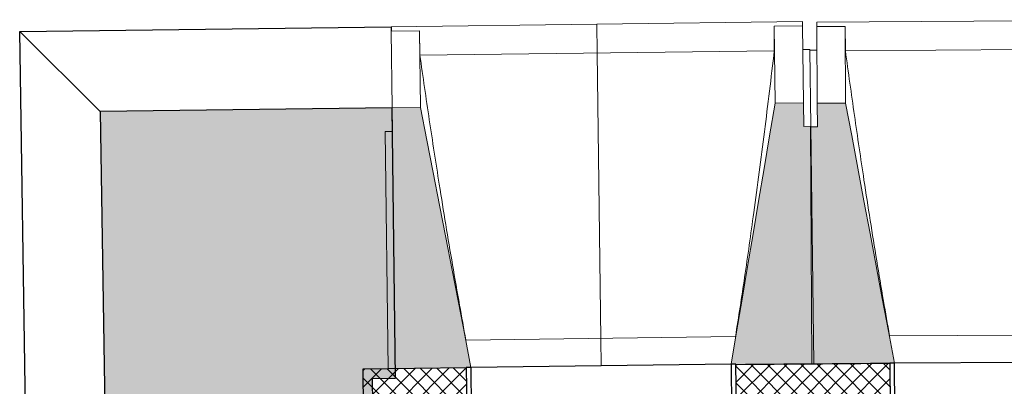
# Model space of a CAD drawing. Header units: millimetres. Extents: x -24070 to 30874, y -36590 to 4541.
# Tile 5 of 64: x -24070 to -21988, y -14150 to -13376. Entities that reach past the tile are written whole.
import ezdxf

# ---------------------------------------------------------------- set-up
doc = ezdxf.new("R2010")
doc.units = ezdxf.units.MM
doc.layers.add('A-GLAZ', color=7, linetype='Continuous', lineweight=25, true_color=0x5c63b1)
for name, color, linetype, lineweight in [('A-WALL-PATT', 7, 'Continuous', 25), ('BATIEMENT', 7, 'Continuous', 18), ('BATIMENT', 7, 'Continuous', 25), ('FENETRES', 7, 'Continuous', 25), ('GEN', 7, 'Continuous', 18)]:
    doc.layers.add(name, color=color, linetype=linetype, lineweight=lineweight)

# ---------------------------------------------------------------- blocks, each defined once
blk = doc.blocks.new('XXX_VIDE FENETRE - 550-377501-2021_015_1111_DCE_1_50_N0 FINI_PLB_EFS')
at = {"layer": 'A-GLAZ'}
for p, q in [((240, -120), (-240, -120)), ((-240, -120), (-240, -135)), ((240, -135), (240, -120)), ((-240, -135), (240, -135))]:
    blk.add_line(p, q, dxfattribs=at)
at = {"layer": 'FENETRES'}
for p, q in [((-285, 0), (-285, -100)), ((-275, 0), (-285, 0)), ((275, 0), (-275, 0)), ((-275, -100), (-275, 0)), ((285, 0), (275, 0)), ((275, 0), (275, -100)), ((285, -100), (285, 0)), ((-285, -100), (-275, -100)), ((-240, -100), (-285, -100)), ((-285, -100), (-285, -167.5)), ((-240, -167.5), (-240, -100)), ((240, -100), (-240, -100)), ((240, -100), (240, -167.5)), ((285, -100), (240, -100)), ((275, -100), (285, -100)), ((285, -167.5), (285, -100)), ((-285, -167.5), (-240, -167.5)), ((-240, -167.5), (240, -167.5)), ((240, -167.5), (285, -167.5))]:
    blk.add_line(p, q, dxfattribs=at)
blk = doc.blocks.new('B02_ARC_rvt-1-2021_015_1111_DCE_1_50_N0 FINI_PLB_EFS')
at = {"layer": 'A-WALL-PATT', "lineweight": 18}
h = blk.add_hatch(dxfattribs=at)
h.set_pattern_fill('FP_1', color=256, style=0, pattern_type=2)
h.set_pattern_definition([(45, (0, 0), (-17.67767, 17.67767), []), (135, (0, 0), (-17.67767, -17.67767), [])])
h.paths.add_polyline_path([(-2612.4, -15514.6), (-2594.6, -15381.2), (-2906.6, -15338.2), (-2924.2, -15472), (-2739.1, -15497.2)])
h.paths.add_polyline_path([(-3489.2, -15396.8), (-3471.6, -15263), (-3794.6, -15221.1), (-3811.3, -15355), (-3493.4, -15396.3)])
h.paths.add_polyline_path([(-4376.8, -15283.5), (-4360.1, -15149.5), (-4683.3, -15109.7), (-4698.3, -15243.9), (-4380.8, -15283)])
h.paths.add_polyline_path([(-5264.3, -15176.1), (-5249.3, -15041.9), (-5572.8, -15004.2), (-5587.8, -15138.4), (-5268.1, -15175.6)])
h.paths.add_polyline_path([(-6154.1, -15074.2), (-6139.2, -14940), (-6462.9, -14904.4), (-6477, -15038.7), (-6157.7, -15073.8)])
h.paths.add_polyline_path([(-7043.8, -14978.3), (-7030.1, -14843.9), (-7353.6, -14810.5), (-7366.9, -14944.9), (-7047.2, -14977.9)])
h.paths.add_polyline_path([(-7934, -14888.1), (-7921.1, -14753.7), (-8245, -14722.6), (-8256.4, -14856.9), (-7937.2, -14887.8)])
h.paths.add_polyline_path([(-8824, -14803.8), (-8812.5, -14669.3), (-9136.9, -14640.1), (-9148.3, -14774.6), (-8826.9, -14803.6)])
h.paths.add_polyline_path([(-9716.2, -14725.2), (-9704.9, -14590.7), (-10029.3, -14563.6), (-10039.9, -14698.1), (-9718.9, -14725)])
h.paths.add_polyline_path([(-10608, -14652.5), (-10597.7, -14517.9), (-10922.2, -14492.9), (-10931.9, -14627.5), (-10610.6, -14652.3)])
h.paths.add_polyline_path([(-11500.3, -14585.6), (-11490.9, -14450.9), (-11815.5, -14428), (-11823.4, -14562.8), (-11502.7, -14585.4)])
h.paths.add_polyline_path([(-12392.2, -14524.5), (-12384.2, -14389.7), (-12709.2, -14368.9), (-12717.2, -14503.7), (-12394.2, -14524.4)])
h.paths.add_polyline_path([(-13286.1, -14469.2), (-13278.2, -14334.4), (-13603.3, -14315.7), (-13610.4, -14450.5), (-13288, -14469.1)])
h.paths.add_polyline_path([(-14179.6, -14419.7), (-14172.5, -14284.9), (-14497.7, -14268.3), (-14503.9, -14403.2), (-14181.3, -14419.6)])
h.paths.add_polyline_path([(-15073.3, -14376.1), (-15067.1, -14241.2), (-15392.5, -14226.8), (-15397.8, -14361.7), (-15074.8, -14376)])
h.paths.add_polyline_path([(-15967.3, -14338.3), (-15962, -14203.4), (-16287.4, -14191), (-16291.9, -14326), (-15968.6, -14338.2)])
h.paths.add_polyline_path([(-16861.5, -14306.3), (-16857.1, -14171.3), (-17182.6, -14161.1), (-17186.2, -14296.1), (-16862.6, -14306.2)])
h.paths.add_polyline_path([(-17755.9, -14280.1), (-17752.4, -14145.2), (-18078, -14137.1), (-18080.6, -14272.1), (-17756.8, -14280.1)])
h.paths.add_polyline_path([(-18650.5, -14259.8), (-18647.8, -14124.8), (-18973.4, -14118.9), (-18974.8, -14253.9), (-18651.1, -14259.8)])
h.paths.add_polyline_path([(-23343, -14248.6), (-23124.3, -14245.6), (-23126, -14110.6), (-23345.1, -14113.6), (-23343, -14247.7)])
h.paths.add_polyline_path([(-19545.2, -14245.3), (-19543.4, -14110.3), (-19869, -14106.5), (-19869.7, -14241.5), (-19545.6, -14245.3)])
h.paths.add_polyline_path([(-22554.3, -14239.3), (-22229.5, -14236.8), (-22230.4, -14101.8), (-22556, -14104.3), (-22554.3, -14237.9)])
h.paths.add_polyline_path([(-20439.9, -14236.6), (-20439, -14101.6), (-20764.7, -14099.9), (-20764.7, -14234.9), (-20440.2, -14236.6)])
h.paths.add_polyline_path([(-21659.5, -14234.2), (-21334.7, -14233.8), (-21334.7, -14098.8), (-21660.4, -14099.2), (-21659.5, -14233.9)])
at = {"layer": 'BATIEMENT', "lineweight": 25}
for p, q in [((-23126, -14110.6), (-23345.1, -14113.6)), ((-23345.1, -14113.6), (-23343, -14248.6))]:
    blk.add_line(p, q, dxfattribs=at)
blk.add_arc((-21322.9, -151541.9), 137443.1, 90.378298, 90.514063, dxfattribs=at)
at = {"layer": 'FENETRES', "lineweight": 18}
for p, rotation in [((-22841, -14106.5), 0.7260035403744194), ((-21945.4, -14099.5), 0.3529371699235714)]:
    blk.add_blockref('XXX_VIDE FENETRE - 550-377501-2021_015_1111_DCE_1_50_N0 FINI_PLB_EFS', p, dxfattribs=dict(at, rotation=rotation))
blk = doc.blocks.new('20_MUR PREFA_01 - Type 1-3119337-2021_015_1111_DCE_1_50_N0 FINI_PLB_EFS')
at = {"layer": 'GEN'}
for p, q in [((0, 722.1), (0, 661.4)), ((0, 661.4), (0, 58.5)), ((0, 0.7), (0, 58.5))]:
    blk.add_line(p, q, dxfattribs=at)
blk = doc.blocks.new('Murs 4 - Murs 1-3190715-2021_015_1111_DCE_1_50_N0 FINI_PLB_EFS')
at = {"layer": 'A-WALL-PATT', "true_color": 0x787878}
blk.add_hatch(color=8, dxfattribs=at).paths.add_polyline_path([(-23890.5, -14195.3), (-23323.7, -14186.6), (-23324.5, -14133.6), (-23275.7, -14133), (-23283, -13561.8), (-23900.1, -13569.7), (-23891.4, -14133.6)])
at = {"layer": 'BATIEMENT', "lineweight": 25}
for p, q in [((-23283, -13561.8), (-23900.1, -13569.7)), ((-23900.1, -13569.7), (-23890.5, -14195.3)), ((-23275.7, -14133), (-23283, -13561.8)), ((-23324.5, -14133.6), (-23275.7, -14133)), ((-23323.7, -14186.6), (-23324.5, -14133.6)), ((-23890.5, -14195.3), (-23323.7, -14186.6))]:
    blk.add_line(p, q, dxfattribs=at)
at = {"layer": 'BATIMENT'}
for p, q in [((-24070.4, -13400.6), (-23285.1, -13390.7)), ((-24058.2, -14197.8), (-24070.4, -13400.6)), ((-23900.1, -13569.7), (-24070.4, -13400.6)), ((-23285.1, -13390.7), (-23285, -13399.7)), ((-24058.2, -14197.8), (-23890.5, -14195.3))]:
    blk.add_line(p, q, dxfattribs=at)
blk = doc.blocks.new('B02_DC_STR_rvt-1-2021_015_1111_DCE_1_50_N0 FINI_PLB_EFS')
at = {"layer": 'BATIMENT', "lineweight": 5, "true_color": 0x787878}
for points in [[(-22556, -14103.5), (-22391.1, -14101.4), (-22397.4, -13600.6), (-22412.4, -13600.6), (-22413, -13550.8), (-22473, -13551.5), (-22565.9, -14103), (-22556.1, -14102.8)], [(-22395.4, -14103), (-22230.4, -14102), (-22230.4, -14101.3), (-22220.5, -14101.2), (-22323.8, -13551.6), (-22383.8, -13552), (-22383.8, -13602), (-22398.4, -13602.1), (-22395.8, -14033.1)], [(-23291, -14112.8), (-23126, -14110.7), (-23126, -14110.1), (-23116.1, -14109.9), (-23223, -13561), (-23283, -13561.8), (-23282.3, -13611.8), (-23297.3, -13612), (-23291.9, -14041.9)]]:
    blk.add_hatch(color=8, dxfattribs=at).paths.add_polyline_path(points)
at = {"layer": 'BATIEMENT'}
for p, q in [((-22413, -13550.8), (-22473, -13551.5)), ((-22412.4, -13600.8), (-22413, -13550.8)), ((-22323.8, -13551.6), (-22383.8, -13552)), ((-22383.8, -13552), (-22383.4, -13602)), ((-23223, -13561), (-23283, -13561.8)), ((-23283, -13561.8), (-23282.3, -13611.8)), ((-23282.3, -13611.8), (-23297.3, -13612)), ((-23297.3, -13612), (-23291, -14112.8)), ((-22397.4, -13600.6), (-22412.4, -13600.8)), ((-22383.4, -13602), (-22398.4, -13602.1)), ((-22398.4, -13602.1), (-22395.4, -14103)), ((-22391.1, -14101.4), (-22397.4, -13600.6)), ((-23291, -14112.8), (-23126, -14110.7)), ((-22556.1, -14103.5), (-22391.1, -14101.4)), ((-22395.4, -14103), (-22230.4, -14102))]:
    blk.add_line(p, q, dxfattribs=at)
at = {"layer": 'BATIEMENT', "flags": 128}
for points in [[(-22473, -13551.5), (-22484.7, -13620.5), (-22496.3, -13689.6), (-22507.9, -13758.6), (-22519.5, -13827.6), (-22531.2, -13896.6), (-22542.8, -13965.6), (-22554.4, -14034.6), (-22565.9, -14103)], [(-22220.5, -14101.2), (-22233.3, -14033.1), (-22246.2, -13964.4), (-22259.1, -13895.6), (-22272.1, -13826.8), (-22285, -13758), (-22297.9, -13689.2), (-22310.8, -13620.4), (-22323.8, -13551.6)], [(-23116.1, -14109.9), (-23129.4, -14041.9), (-23142.7, -13973.2), (-23156.1, -13904.5), (-23169.5, -13835.8), (-23182.9, -13767.1), (-23196.2, -13698.4), (-23209.6, -13629.7), (-23223, -13561)]]:
    blk.add_lwpolyline(points, dxfattribs=at)
at = {"layer": 'BATIMENT', "lineweight": 18}
for p, q in [((-22415.2, -13379.6), (-23285.1, -13390.7)), ((-22415.2, -13379.6), (-22415.1, -13388.7)), ((-21514.8, -13375.5), (-22384.8, -13380.9)), ((-22384.8, -13389.9), (-22384.8, -13380.9)), ((-23285, -13399.7), (-23225, -13398.9)), ((-23283, -13561.8), (-23285, -13399.7)), ((-23223, -13561), (-23225, -13398.9)), ((-23225, -13398.9), (-23225, -13399.2)), ((-22475.1, -13389.4), (-22415.1, -13388.7)), ((-22475.1, -13389.4), (-22473, -13551.5)), ((-22475.1, -13389.7), (-22475.1, -13389.4)), ((-22415.1, -13388.7), (-22413, -13550.8)), ((-22384.8, -13389.9), (-22324.8, -13389.6)), ((-22383.8, -13552), (-22384.8, -13389.9)), ((-22323.8, -13551.6), (-22324.8, -13389.6)), ((-22324.8, -13389.6), (-22324.7, -13389.8)), ((-22474.7, -13441), (-23224.1, -13450.5)), ((-22399.5, -13438.5), (-22414.5, -13438.7)), ((-22399.5, -13438.5), (-22397.4, -13600.6)), ((-22384.4, -13439.9), (-22399.4, -13440)), ((-21574.7, -13436.5), (-22324.2, -13441.1)), ((-23127, -14052.3), (-22556.5, -14045)), ((-22231, -14043.5), (-21660.5, -14040))]:
    blk.add_line(p, q, dxfattribs=at)
at = {"layer": 'BATIMENT', "lineweight": 18, "flags": 128}
for points in [[(-23225, -13399.2), (-23224.8, -13409.5), (-23224.6, -13419.7), (-23224.5, -13430), (-23224.3, -13440.3), (-23224.1, -13450.5)], [(-22474.7, -13441), (-22474.8, -13430.8), (-22474.8, -13420.5), (-22474.9, -13410.2), (-22475, -13400), (-22475.1, -13389.7)], [(-22324.7, -13389.8), (-22324.6, -13400.1), (-22324.5, -13410.3), (-22324.4, -13420.6), (-22324.3, -13430.9), (-22324.2, -13441.1)]]:
    blk.add_lwpolyline(points, dxfattribs=at)
at = {"layer": 'BATIMENT', "lineweight": 18}
for points, knots in [([(-23224.1, -13450.5), (-23217.7, -13496), (-23207.7, -13564.2), (-23193.8, -13655.1), (-23182.3, -13728.9), (-23169.4, -13808.4), (-23155.1, -13893.5), (-23140.9, -13974.8), (-23131.4, -14027.7), (-23126.9, -14052.3)], [0, 0, 0, 0, 0.2222222, 0.3333333, 0.4444444, 0.5833333, 0.7222222, 0.8611111, 0.9816328, 0.9816328, 0.9816328, 0.9816328]), ([(-22556.7, -14045.1), (-22550.1, -14003.3), (-22540.2, -13938.8), (-22527.5, -13851.4), (-22517.2, -13777.4), (-22506.4, -13697.6), (-22491.7, -13583.6), (-22481.3, -13498.1), (-22474.7, -13441)], [0.0183438, 0.0183438, 0.0183438, 0.0183438, 0.2222222, 0.3333333, 0.4444444, 0.5833333, 0.7222222, 1, 1, 1, 1]), ([(-22324.2, -13441.1), (-22318, -13486.7), (-22308.5, -13554.9), (-22295.2, -13645.9), (-22284.2, -13719.8), (-22271.8, -13799.3), (-22258.1, -13884.5), (-22244.4, -13966), (-22235.2, -14018.9), (-22230.9, -14043.5)], [0, 0, 0, 0, 0.2222222, 0.3333333, 0.4444444, 0.5833333, 0.7222222, 0.8611111, 0.9816328, 0.9816328, 0.9816328, 0.9816328])]:
    blk.add_open_spline(points, degree=3, knots=knots, dxfattribs=at)
at = {"layer": 'BATIMENT', "color": 5, "lineweight": 25, "true_color": 0x0000ff, "rotation": 0.7260035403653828}
blk.add_blockref('20_MUR PREFA_01 - Type 1-3119337-2021_015_1111_DCE_1_50_N0 FINI_PLB_EFS', (-22841, -14107.1), dxfattribs=at)
at = {"layer": 'BATIMENT', "color": 5, "lineweight": 25, "true_color": 0x0000ff}
blk.add_blockref('Murs 4 - Murs 1-3190715-2021_015_1111_DCE_1_50_N0 FINI_PLB_EFS', (0, 0), dxfattribs=at)

msp = doc.modelspace()

# ---------------------------------------------------------------- block references
at = {"lineweight": 5}
for name in ['B02_DC_STR_rvt-1-2021_015_1111_DCE_1_50_N0 FINI_PLB_EFS', 'B02_ARC_rvt-1-2021_015_1111_DCE_1_50_N0 FINI_PLB_EFS']:
    msp.add_blockref(name, (0, 0), dxfattribs=at)

doc.saveas('drawing.dxf')
